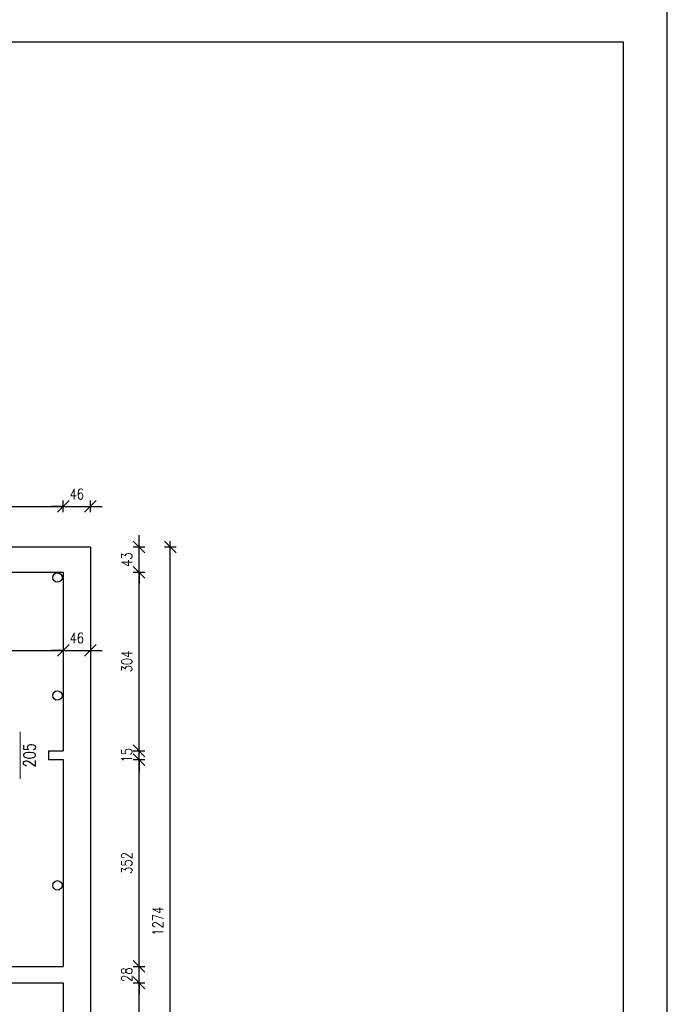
# Model space of a CAD drawing. Header units: centimetres. Extents: x 16800 to 40740, y -5708 to 2993.
# Tile 29 of 34: x 33258 to 34360, y -1691 to -14. Entities that reach past the tile are written whole.
import ezdxf
from ezdxf.enums import TextEntityAlignment as Align

# ---------------------------------------------------------------- set-up
doc = ezdxf.new("R2010")
doc.units = ezdxf.units.CM
doc.header["$MEASUREMENT"] = 0
doc.layers.get('defpoints').update_dxf_attribs({"color": 6})
for name, color, linetype, lineweight in [('linia pomocnicza', 7, 'Continuous', 18), ('linia widokowa', 8, 'Continuous', 25), ('wymiary', 7, 'Continuous', 18)]:
    doc.layers.add(name, color=color, linetype=linetype, lineweight=lineweight)
doc.styles.get("Standard").update_dxf_attribs({"font": 'romanc.shx', "width": 0.8})
doc.dimstyles.new('OLO', dxfattribs={"dimtxt": 18, "dimasz": 20, "dimexe": 10, "dimexo": 10, "dimgap": 12, "dimtad": 1, "dimdec": 1, "dimdsep": 46, "dimtxsty": 'Standard', "dimblk1": 'OBLIQUE', "dimblk2": 'OBLIQUE', "dimsah": 1, "dimcen": 2.5, "dimdle": 10, "dimclrd": 1, "dimclre": 1, "dimclrt": 1, "dimadec": 0, "dimazin": 0, "dimtfac": 1, "dimtdec": 1, "dimtix": 1, "dimtmove": 2, "dimatfit": 3, "dimldrblk": 'OBLIQUE', "dimfxl": 0, "dimtolj": 1, "dimarcsym": 0})

# ---------------------------------------------------------------- blocks, each defined once
blk = doc.blocks.new('_OBLIQUE')
at = {"color": 0, "linetype": 'ByBlock'}
blk.add_line((-0.5, -0.5), (0.5, 0.5), dxfattribs=at)
blk = doc.blocks.new('*D1672')
at = {"layer": 'defpoints', "color": 0}
for p in [(33332, -1654), (33461, -1654), (33332, -2143)]:
    blk.add_point(p, dxfattribs=at)
at = {"layer": 'wymiary', "color": 1, "lineweight": -2}
for p, q in [((33451, -1654), (33471, -1654)), ((33461, -2153), (33461, -1644)), ((33451, -2143), (33471, -2143))]:
    blk.add_line(p, q, dxfattribs=at)
at = {"layer": 'wymiary', "color": 1, "linetype": 'ByBlock', "lineweight": -2, "xscale": 20, "yscale": 20, "zscale": 20}
for p, rotation in [((33461, -1654), 90), ((33461, -2143), 270)]:
    blk.add_blockref('_OBLIQUE', p, dxfattribs=dict(at, rotation=rotation))
at = {"layer": 'wymiary', "color": 1, "insert": (33440, -1898.5), "char_height": 18, "attachment_point": 5, "rotation": 90}
blk.add_mtext('\\A1;489', dxfattribs=at)
blk = doc.blocks.new('*D1673')
at = {"layer": 'defpoints', "color": 0}
for p in [(33332, -1626), (33461, -1626), (33332, -1654)]:
    blk.add_point(p, dxfattribs=at)
at = {"layer": 'wymiary', "color": 1, "lineweight": -2}
for p, q in [((33461, -1626), (33461, -1606)), ((33461, -1664), (33461, -1616)), ((33451, -1626), (33471, -1626)), ((33451, -1654), (33471, -1654)), ((33461, -1654), (33461, -1674))]:
    blk.add_line(p, q, dxfattribs=at)
at = {"layer": 'wymiary', "color": 1, "linetype": 'ByBlock', "lineweight": -2, "xscale": 20, "yscale": 20, "zscale": 20}
for p, rotation in [((33461, -1626), 270), ((33461, -1654), 90)]:
    blk.add_blockref('_OBLIQUE', p, dxfattribs=dict(at, rotation=rotation))
at = {"layer": 'wymiary', "color": 1, "insert": (33440, -1640), "char_height": 18, "attachment_point": 5, "rotation": 90}
blk.add_mtext('\\A1;28', dxfattribs=at)
blk = doc.blocks.new('*D1674')
at = {"layer": 'defpoints', "color": 0}
for p in [(33332, -1274), (33461, -1274), (33332, -1626)]:
    blk.add_point(p, dxfattribs=at)
at = {"layer": 'wymiary', "color": 1, "lineweight": -2}
for p, q in [((33461, -1636), (33461, -1264)), ((33451, -1274), (33471, -1274)), ((33451, -1626), (33471, -1626))]:
    blk.add_line(p, q, dxfattribs=at)
at = {"layer": 'wymiary', "color": 1, "linetype": 'ByBlock', "lineweight": -2, "xscale": 20, "yscale": 20, "zscale": 20}
for p, rotation in [((33461, -1274), 90), ((33461, -1626), 270)]:
    blk.add_blockref('_OBLIQUE', p, dxfattribs=dict(at, rotation=rotation))
at = {"layer": 'wymiary', "color": 1, "insert": (33440, -1450), "char_height": 18, "attachment_point": 5, "rotation": 90}
blk.add_mtext('\\A1;352', dxfattribs=at)
blk = doc.blocks.new('*D1675')
at = {"layer": 'defpoints', "color": 0}
for p in [(33332, -1259), (33461, -1259), (33332, -1274)]:
    blk.add_point(p, dxfattribs=at)
at = {"layer": 'wymiary', "color": 1, "lineweight": -2}
for p, q in [((33461, -1259), (33461, -1239)), ((33461, -1284), (33461, -1249)), ((33451, -1259), (33471, -1259)), ((33451, -1274), (33471, -1274)), ((33461, -1274), (33461, -1294))]:
    blk.add_line(p, q, dxfattribs=at)
at = {"layer": 'wymiary', "color": 1, "linetype": 'ByBlock', "lineweight": -2, "xscale": 20, "yscale": 20, "zscale": 20}
for p, rotation in [((33461, -1259), 270), ((33461, -1274), 90)]:
    blk.add_blockref('_OBLIQUE', p, dxfattribs=dict(at, rotation=rotation))
at = {"layer": 'wymiary', "color": 1, "insert": (33440, -1266.5), "char_height": 18, "attachment_point": 5, "rotation": 90}
blk.add_mtext('\\A1;15', dxfattribs=at)
blk = doc.blocks.new('*D1676')
at = {"layer": 'defpoints', "color": 0}
for p in [(33332, -955), (33461, -955), (33332, -1259)]:
    blk.add_point(p, dxfattribs=at)
at = {"layer": 'wymiary', "color": 1, "lineweight": -2}
for p, q in [((33451, -955), (33471, -955)), ((33461, -1269), (33461, -945)), ((33451, -1259), (33471, -1259))]:
    blk.add_line(p, q, dxfattribs=at)
at = {"layer": 'wymiary', "color": 1, "linetype": 'ByBlock', "lineweight": -2, "xscale": 20, "yscale": 20, "zscale": 20}
for p, rotation in [((33461, -955), 90), ((33461, -1259), 270)]:
    blk.add_blockref('_OBLIQUE', p, dxfattribs=dict(at, rotation=rotation))
at = {"layer": 'wymiary', "color": 1, "insert": (33440, -1107), "char_height": 18, "attachment_point": 5, "rotation": 90}
blk.add_mtext('\\A1;304', dxfattribs=at)
blk = doc.blocks.new('*D1677')
at = {"layer": 'defpoints', "color": 0}
for p in [(33378, -912), (33461, -912), (33332, -955)]:
    blk.add_point(p, dxfattribs=at)
at = {"layer": 'wymiary', "color": 1, "lineweight": -2}
for p, q in [((33461, -912), (33461, -892)), ((33461, -965), (33461, -902)), ((33451, -912), (33471, -912)), ((33451, -955), (33471, -955)), ((33461, -955), (33461, -975))]:
    blk.add_line(p, q, dxfattribs=at)
at = {"layer": 'wymiary', "color": 1, "linetype": 'ByBlock', "lineweight": -2, "xscale": 20, "yscale": 20, "zscale": 20}
for p, rotation in [((33461, -912), 270), ((33461, -955), 90)]:
    blk.add_blockref('_OBLIQUE', p, dxfattribs=dict(at, rotation=rotation))
at = {"layer": 'wymiary', "color": 1, "insert": (33440, -933.5), "char_height": 18, "attachment_point": 5, "rotation": 90}
blk.add_mtext('\\A1;43', dxfattribs=at)
blk = doc.blocks.new('*D1678')
at = {"layer": 'defpoints', "color": 0}
for p in [(33378, -912), (33514, -912), (33378, -2186)]:
    blk.add_point(p, dxfattribs=at)
at = {"layer": 'wymiary', "color": 1, "lineweight": -2}
for p, q in [((33514, -2196), (33514, -902)), ((33504, -912), (33524, -912)), ((33504, -2186), (33524, -2186))]:
    blk.add_line(p, q, dxfattribs=at)
at = {"layer": 'wymiary', "color": 1, "linetype": 'ByBlock', "lineweight": -2, "xscale": 20, "yscale": 20, "zscale": 20}
for p, rotation in [((33514, -912), 90), ((33514, -2186), 270)]:
    blk.add_blockref('_OBLIQUE', p, dxfattribs=dict(at, rotation=rotation))
at = {"layer": 'wymiary', "color": 1, "insert": (33493, -1549), "char_height": 18, "attachment_point": 5, "rotation": 90}
blk.add_mtext('\\A1;1274', dxfattribs=at)
blk = doc.blocks.new('*D1688')
at = {"layer": 'defpoints', "color": 0}
for p in [(33332, -843), (33044, -955), (33332, -955)]:
    blk.add_point(p, dxfattribs=at)
at = {"layer": 'wymiary', "color": 1, "lineweight": -2}
for p, q in [((33044, -853), (33044, -833)), ((33332, -853), (33332, -833)), ((33034, -843), (33342, -843))]:
    blk.add_line(p, q, dxfattribs=at)
at = {"layer": 'wymiary', "color": 1, "linetype": 'ByBlock', "lineweight": -2, "xscale": 20, "yscale": 20, "zscale": 20, "rotation": 180}
blk.add_blockref('_OBLIQUE', (33044, -843), dxfattribs=at)
at = {"layer": 'wymiary', "color": 1, "linetype": 'ByBlock', "lineweight": -2, "xscale": 20, "yscale": 20, "zscale": 20}
blk.add_blockref('_OBLIQUE', (33332, -843), dxfattribs=at)
at = {"layer": 'wymiary', "color": 1, "insert": (33188, -822), "char_height": 18, "attachment_point": 5}
blk.add_mtext('\\A1;288', dxfattribs=at)
blk = doc.blocks.new('*D1689')
at = {"layer": 'defpoints', "color": 0}
for p in [(33378, -843), (33378, -912), (33332, -955)]:
    blk.add_point(p, dxfattribs=at)
at = {"layer": 'wymiary', "color": 1, "lineweight": -2}
for p, q in [((33332, -853), (33332, -833)), ((33378, -853), (33378, -833)), ((33332, -843), (33312, -843)), ((33322, -843), (33388, -843)), ((33378, -843), (33398, -843))]:
    blk.add_line(p, q, dxfattribs=at)
at = {"layer": 'wymiary', "color": 1, "linetype": 'ByBlock', "lineweight": -2, "xscale": 20, "yscale": 20, "zscale": 20}
blk.add_blockref('_OBLIQUE', (33332, -843), dxfattribs=at)
at = {"layer": 'wymiary', "color": 1, "linetype": 'ByBlock', "lineweight": -2, "xscale": 20, "yscale": 20, "zscale": 20, "rotation": 180}
blk.add_blockref('_OBLIQUE', (33378, -843), dxfattribs=at)
at = {"layer": 'wymiary', "color": 1, "insert": (33355, -822), "char_height": 18, "attachment_point": 5}
blk.add_mtext('\\A1;46', dxfattribs=at)
blk = doc.blocks.new('*D1709')
at = {"layer": 'defpoints', "color": 0}
for p in [(33044, -1088), (33332, -1088), (33332, -1088)]:
    blk.add_point(p, dxfattribs=at)
at = {"layer": 'wymiary', "color": 1, "lineweight": -2}
for p, q in [((33034, -1088), (33342, -1088)), ((33044, -1078), (33044, -1078)), ((33332, -1078), (33332, -1078))]:
    blk.add_line(p, q, dxfattribs=at)
at = {"layer": 'wymiary', "color": 1, "linetype": 'ByBlock', "lineweight": -2, "xscale": 20, "yscale": 20, "zscale": 20, "rotation": 180}
blk.add_blockref('_OBLIQUE', (33044, -1088), dxfattribs=at)
at = {"layer": 'wymiary', "color": 1, "linetype": 'ByBlock', "lineweight": -2, "xscale": 20, "yscale": 20, "zscale": 20}
blk.add_blockref('_OBLIQUE', (33332, -1088), dxfattribs=at)
at = {"layer": 'wymiary', "color": 1, "insert": (33188, -1067), "char_height": 18, "attachment_point": 5}
blk.add_mtext('\\A1;288', dxfattribs=at)
blk = doc.blocks.new('*D1710')
at = {"layer": 'defpoints', "color": 0}
for p in [(33332, -1088), (33378, -1088), (33378, -1088)]:
    blk.add_point(p, dxfattribs=at)
at = {"layer": 'wymiary', "color": 1, "lineweight": -2}
for p, q in [((33332, -1088), (33312, -1088)), ((33322, -1088), (33388, -1088)), ((33332, -1078), (33332, -1078)), ((33378, -1078), (33378, -1078)), ((33378, -1088), (33398, -1088))]:
    blk.add_line(p, q, dxfattribs=at)
at = {"layer": 'wymiary', "color": 1, "linetype": 'ByBlock', "lineweight": -2, "xscale": 20, "yscale": 20, "zscale": 20}
blk.add_blockref('_OBLIQUE', (33332, -1088), dxfattribs=at)
at = {"layer": 'wymiary', "color": 1, "linetype": 'ByBlock', "lineweight": -2, "xscale": 20, "yscale": 20, "zscale": 20, "rotation": 180}
blk.add_blockref('_OBLIQUE', (33378, -1088), dxfattribs=at)
at = {"layer": 'wymiary', "color": 1, "insert": (33355, -1067), "char_height": 18, "attachment_point": 5}
blk.add_mtext('\\A1;46', dxfattribs=at)

msp = doc.modelspace()

# ---------------------------------------------------------------- linework, layer by layer
at = {"layer": 'defpoints'}
for p, q in [((34360, -2947), (34360, 23)), ((30235, -52), (34285, -52)), ((34285, -52), (34285, -2872))]:
    msp.add_line(p, q, dxfattribs=at)
at = {"layer": 'linia pomocnicza'}
msp.add_line((33258.5, -1306.5), (33258.5, -1226.5), dxfattribs=at)
at = {"layer": 'linia widokowa'}
for p, q in [((33001, -912), (33378, -912)), ((33378, -912), (33378, -2186)), ((33044, -955), (33332, -955)), ((33332, -955), (33332, -1259)), ((33307, -1259), (33307, -1274)), ((33307, -1259), (33332, -1259)), ((33307, -1274), (33332, -1274)), ((33332, -1274), (33332, -1626)), ((33141, -1626), (33332, -1626)), ((33141, -1654), (33332, -1654)), ((33332, -1654), (33332, -2143))]:
    msp.add_line(p, q, dxfattribs=at)
for centre in [(33322, -964), (33322, -1165), (33322, -1488)]:
    msp.add_circle(centre, 8, dxfattribs=at)

# ---------------------------------------------------------------- texts
at = {"layer": 'linia pomocnicza', "width": 0.8}
msp.add_text('205', height=20, rotation=90, dxfattribs=at).set_placement((33274.381, -1266.5), align=Align.MIDDLE)

# ---------------------------------------------------------------- dimensions: what is measured, and where the dimension line sits
at = {"layer": 'wymiary'}
for base, p1, p2, picture, middle in [((33332, -843), (33044, -955), (33332, -955), '*D1688', (33188, -822)), ((33378, -843), (33332, -955), (33378, -912), '*D1689', (33355, -822)), ((33332, -1088), (33044, -1088), (33332, -1088), '*D1709', (33188, -1067)), ((33378, -1088), (33332, -1088), (33378, -1088), '*D1710', (33355, -1067))]:
    dim = msp.add_linear_dim(base=base, p1=p1, p2=p2, dimstyle='OLO', dxfattribs=at)
    dim.commit()
    dim.dimension.update_dxf_attribs({"geometry": picture, "text_midpoint": middle})
for base, p1, p2, picture, middle in [((33461, -912), (33332, -955), (33378, -912), '*D1677', (33440, -933.5)), ((33514, -912), (33378, -2186), (33378, -912), '*D1678', (33493, -1549)), ((33461, -955), (33332, -1259), (33332, -955), '*D1676', (33440, -1107)), ((33461, -1259), (33332, -1274), (33332, -1259), '*D1675', (33440, -1266.5)), ((33461, -1274), (33332, -1626), (33332, -1274), '*D1674', (33440, -1450)), ((33461, -1626), (33332, -1654), (33332, -1626), '*D1673', (33440, -1640)), ((33461, -1654), (33332, -2143), (33332, -1654), '*D1672', (33440, -1898.5))]:
    dim = msp.add_linear_dim(base=base, p1=p1, p2=p2, angle=90, dimstyle='OLO', dxfattribs=at)
    dim.commit()
    dim.dimension.update_dxf_attribs({"geometry": picture, "text_midpoint": middle})

doc.saveas('drawing.dxf')
